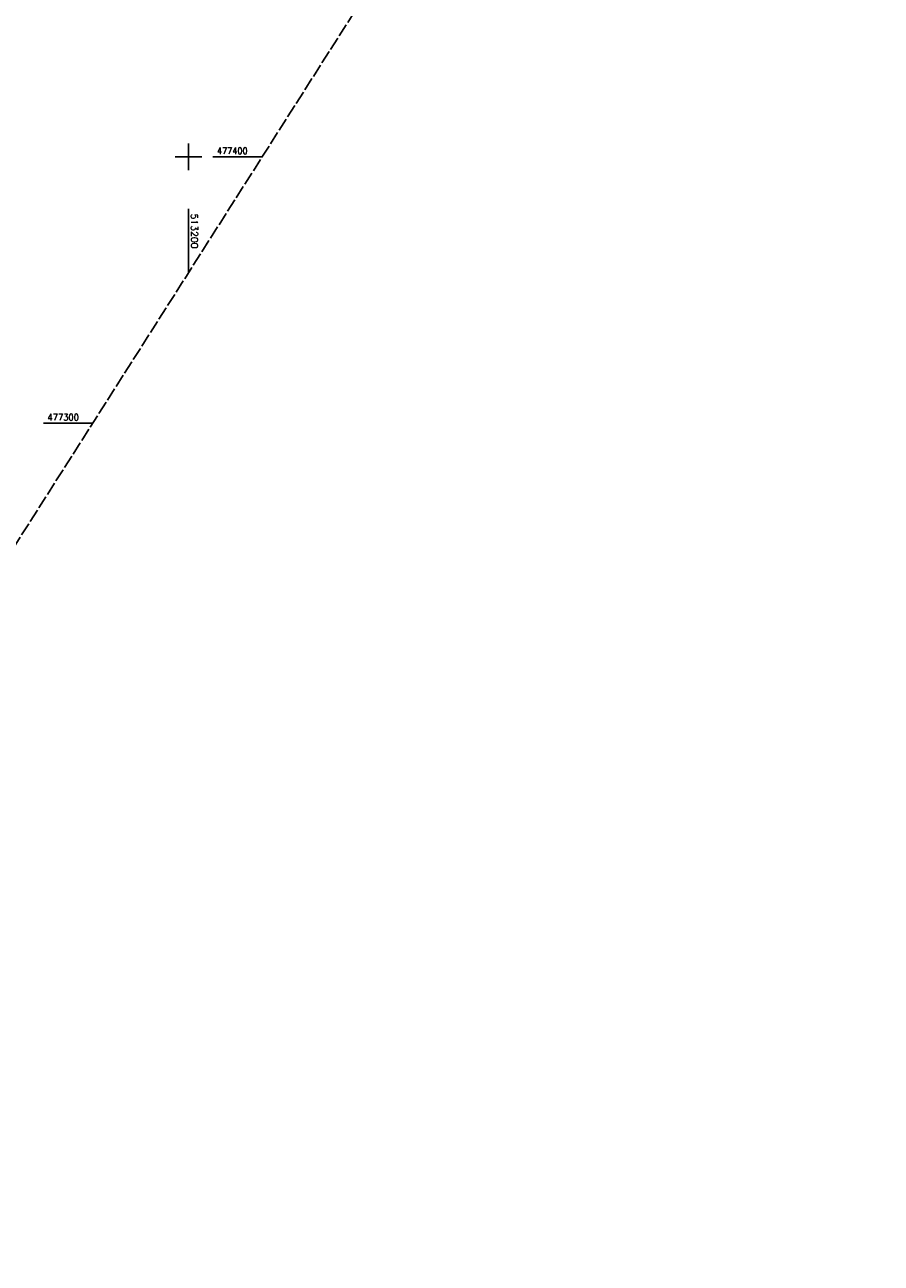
# Model space of a CAD drawing. Extents: x 512721 to 513460, y 476985 to 477919.
# Tile 3 of 5: x 513139 to 513460, y 476985 to 477450. Entities that reach past the tile are written whole.
import ezdxf

# ---------------------------------------------------------------- set-up
doc = ezdxf.new("R2010")
doc.units = 0
doc.header["$LTSCALE"] = 10
doc.header["$MEASUREMENT"] = 0
doc.linetypes.add('LT00', pattern=[0])
doc.linetypes.add('LT14', pattern=[0.6, 0.5, -0.1])
doc.layers.add('-BLATT_87-RAND', color=7, linetype='LT14', plot=False)
doc.layers.add('V87_RASTER', color=250, linetype='LT00')
doc.styles.get("Standard").update_dxf_attribs({"font": 'romans.shx'})

msp = doc.modelspace()

# ---------------------------------------------------------------- linework, layer by layer
at = {"layer": '-BLATT_87-RAND'}
msp.add_lwpolyline([(513217.94, 477919.22), (512721.33, 477138.83), (512963.46, 476984.75), (513460.07, 477765.13), (513217.94, 477919.22)], dxfattribs=at)
at = {"layer": 'V87_RASTER'}
for p, q in [((513200, 477405), (513200, 477395)), ((513195, 477400), (513205, 477400)), ((513209.21, 477400), (513227.71, 477400)), ((513200, 477380.46), (513200, 477356.46)), ((513164.07, 477300), (513145.57, 477300))]:
    msp.add_line(p, q, dxfattribs=at)

# ---------------------------------------------------------------- texts
for s, rotation, width, p in [(' 477400', 359.9987, 0.893, (513209.21, 477401)), (' 513200', 269.9988, 1.021, (513201, 477380.46)), (' 477300', 359.9987, 0.915, (513145.57, 477301))]:
    msp.add_text(s, height=2.5, rotation=rotation, dxfattribs=dict(at, width=width)).set_placement(p)

doc.saveas('drawing.dxf')
